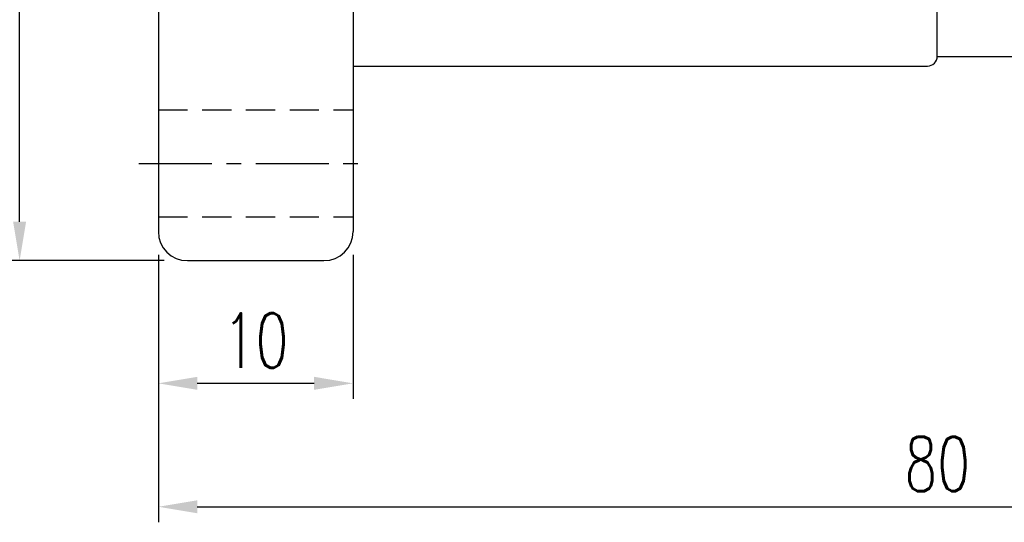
# Model space of a CAD drawing. Extents: x 13 to 593, y 42 to 137.
# Tile 2 of 44: x 103 to 153, y 51 to 77. Entities that reach past the tile are written whole.
import ezdxf

# ---------------------------------------------------------------- set-up
doc = ezdxf.new("R2010")
doc.units = 0
doc.header["$LTSCALE"] = 3
doc.header["$MEASUREMENT"] = 0
doc.header["$PDMODE"] = 1
doc.linetypes.add('CENTER', pattern=[2, 1.25, -0.25, 0.25, -0.25])
doc.linetypes.add('DASHED', pattern=[0.75, 0.5, -0.25])
doc.layers.get('DEFPOINTS').update_dxf_attribs({"linetype": 'CONTINUOUS'})
for name, color, linetype in [('CL', 1, 'CENTER'), ('DIM', 4, 'CONTINUOUS'), ('HID', 2, 'DASHED'), ('OUT', 3, 'CONTINUOUS')]:
    doc.layers.add(name, color=color, linetype=linetype)
doc.styles.add('DIM-7', font='SIMPLEX.shx', dxfattribs={"width": 0.7, "bigfont": 'chineset.shx'})
doc.dimstyles.new('CNS', dxfattribs={"dimtxt": 3.5, "dimasz": 2.5, "dimexe": 1, "dimexo": 1.5, "dimgap": 0.09, "dimtad": 0, "dimdsep": 46, "dimtxsty": 'DIM-7', "dimcen": 0.09, "dimclrd": 1, "dimclre": 1, "dimclrt": 4, "dimadec": 0, "dimazin": 0, "dimtfac": 1, "dimtix": 1, "dimtmove": 2, "dimatfit": 3, "dimfxl": 1, "dimtvp": 0.971429, "dimtolj": 1, "dimarcsym": 0})

# ---------------------------------------------------------------- blocks, each defined once
blk = doc.blocks.new('*D5')
at = {"layer": 'DEFPOINTS', "color": 0, "transparency": 16777216}
for p in [(189.704, 74.987), (109.704, 65.987), (189.704, 51.838)]:
    blk.add_point(p, dxfattribs=at)
at = {"layer": 'DIM', "color": 7, "lineweight": -2, "transparency": 16777216}
for p, q in [((189.704, 73.787), (189.704, 51.038)), ((109.704, 64.787), (109.704, 51.038)), ((111.704, 51.838), (187.704, 51.838))]:
    blk.add_line(p, q, dxfattribs=at)
at = {"layer": 'DIM', "color": 7, "transparency": 16777216}
for points in [[(111.704, 52.171), (111.704, 51.504), (109.704, 51.838)], [(187.704, 52.171), (187.704, 51.504), (189.704, 51.838)]]:
    blk.add_solid(points, dxfattribs=at)
at = {"layer": 'DIM', "color": 7, "transparency": 16777216, "insert": (149.704, 54.038), "char_height": 2.8, "attachment_point": 5, "style": 'DIM-7'}
blk.add_mtext('\\A1;80', dxfattribs=at)
blk = doc.blocks.new('*D6')
at = {"layer": 'DEFPOINTS', "color": 0, "transparency": 16777216}
for p in [(102.579, 112.487), (111.204, 112.487), (111.204, 64.487)]:
    blk.add_point(p, dxfattribs=at)
at = {"layer": 'DIM', "color": 7, "lineweight": -2, "transparency": 16777216}
for p, q in [((110.004, 112.487), (101.779, 112.487)), ((102.579, 66.487), (102.579, 110.487)), ((110.004, 64.487), (101.779, 64.487))]:
    blk.add_line(p, q, dxfattribs=at)
at = {"layer": 'DIM', "color": 7, "transparency": 16777216}
for points in [[(102.245, 110.487), (102.912, 110.487), (102.579, 112.487)], [(102.245, 66.487), (102.912, 66.487), (102.579, 64.487)]]:
    blk.add_solid(points, dxfattribs=at)
at = {"layer": 'DIM', "color": 7, "transparency": 16777216, "insert": (100.379, 88.487), "char_height": 2.8, "attachment_point": 5, "rotation": 90, "style": 'DIM-7'}
blk.add_mtext('\\A1;%%C48', dxfattribs=at)
blk = doc.blocks.new('*D4')
at = {"layer": 'DEFPOINTS', "color": 0, "transparency": 16777216}
for p in [(109.704, 65.987), (119.704, 65.987), (119.704, 58.182)]:
    blk.add_point(p, dxfattribs=at)
at = {"layer": 'DIM', "color": 7, "lineweight": -2, "transparency": 16777216}
for p, q in [((109.704, 64.787), (109.704, 57.382)), ((119.704, 64.787), (119.704, 57.382)), ((111.704, 58.182), (117.704, 58.182))]:
    blk.add_line(p, q, dxfattribs=at)
at = {"layer": 'DIM', "color": 7, "transparency": 16777216}
for points in [[(111.704, 58.516), (111.704, 57.849), (109.704, 58.182)], [(117.704, 58.516), (117.704, 57.849), (119.704, 58.182)]]:
    blk.add_solid(points, dxfattribs=at)
at = {"layer": 'DIM', "color": 7, "transparency": 16777216, "insert": (114.704, 60.382), "char_height": 2.8, "attachment_point": 5, "style": 'DIM-7'}
blk.add_mtext('\\A1;10', dxfattribs=at)

msp = doc.modelspace()

# ---------------------------------------------------------------- linework, layer by layer
at = {"layer": 'CL', "color": 7}
msp.add_line((108.704, 69.487), (120.704, 69.487), dxfattribs=at)
at = {"layer": 'HID', "color": 7}
for p, q in [((109.704, 72.237), (119.704, 72.237)), ((109.704, 66.737), (119.704, 66.737))]:
    msp.add_line(p, q, dxfattribs=at)
at = {"layer": 'OUT', "color": 7}
for p, q in [((109.704, 110.987), (109.704, 65.987)), ((119.704, 110.987), (119.704, 65.987)), ((149.704, 74.987), (149.704, 101.987)), ((149.704, 74.987), (155.704, 74.987)), ((119.704, 74.487), (149.204, 74.487)), ((111.204, 64.487), (118.204, 64.487))]:
    msp.add_line(p, q, dxfattribs=at)
for centre, radius, start, end in [((149.204, 74.987), 0.5, 270, 360), ((111.204, 65.987), 1.5, 180, 270), ((118.204, 65.987), 1.5, 270, 0)]:
    msp.add_arc(centre, radius, start, end, dxfattribs=at)

# ---------------------------------------------------------------- dimensions: what is measured, and where the dimension line sits
at = {"layer": 'DIM', "color": 7}
dim = msp.add_linear_dim(base=(102.579, 112.487), p1=(111.204, 64.487), p2=(111.204, 112.487), angle=90, text='%%C<>', dimstyle='CNS', override={"dimscale": 0.8, "dimgap": 1, "dimtad": 1, "dimclrd": 7, "dimclre": 7, "dimclrt": 7, "dimtp": -0.1, "dimtm": 0.2, "dimtfac": 0.6, "dimtmove": 0}, dxfattribs=at)
dim.commit()
dim.dimension.update_dxf_attribs({"geometry": '*D6', "text_midpoint": (100.379, 88.487)})
for base, p2, picture, middle in [((189.704, 51.838), (189.704, 74.987), '*D5', (149.704, 54.038)), ((119.704, 58.182), (119.704, 65.987), '*D4', (114.704, 60.382))]:
    dim = msp.add_linear_dim(base=base, p1=(109.704, 65.987), p2=p2, dimstyle='CNS', override={"dimscale": 0.8, "dimgap": 1, "dimtad": 1, "dimclrd": 7, "dimclre": 7, "dimclrt": 7, "dimtp": -0.1, "dimtm": 0.2, "dimtfac": 0.6, "dimtmove": 0}, dxfattribs=at)
    dim.commit()
    dim.dimension.update_dxf_attribs({"geometry": picture, "text_midpoint": middle})

doc.saveas('drawing.dxf')
